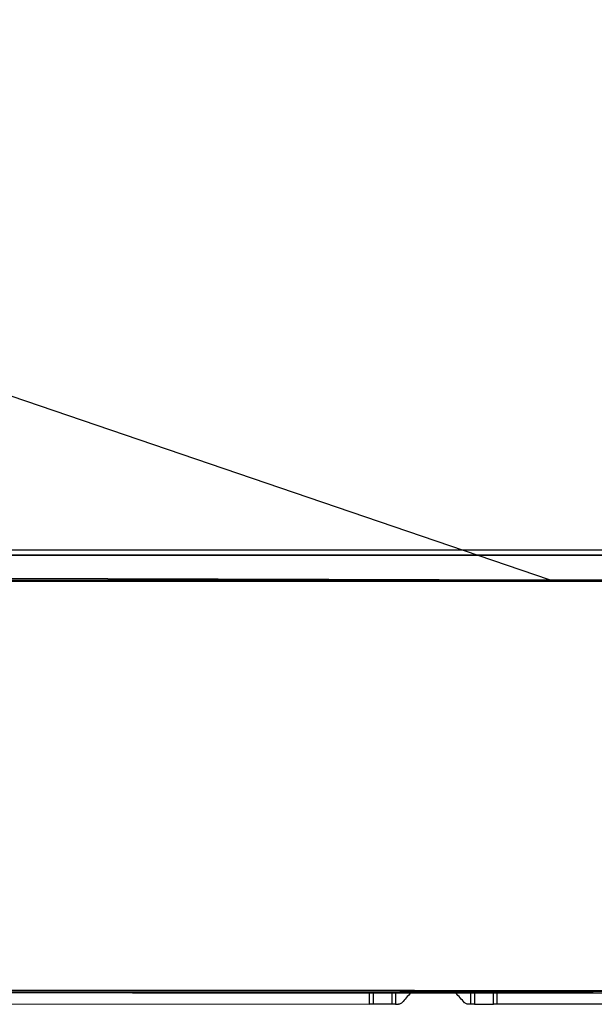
# Model space of a CAD drawing. Header units: millimetres. Extents: x -424979 to 718034, y -72486 to 344972.
# Tile 175 of 256: x 561657 to 562269, y 145152 to 146200. Entities that reach past the tile are written whole.
import ezdxf
from ezdxf import colors
from ezdxf.entities.mleader import LeaderData, LeaderLine
from ezdxf.math import Vec2, Vec3
from ezdxf.xclip import XClip

# ---------------------------------------------------------------- set-up
doc = ezdxf.new("R2010")
doc.units = ezdxf.units.MM
doc.header["$MEASUREMENT"] = 0
doc.header["$XCLIPFRAME"] = 0
doc.layers.add('IS_KLIM Opis_Średnice', color=7, linetype='Continuous', lineweight=9)
doc.layers.add('SKAN - RZUT_7_0_Nr_pióra__1', color=7, linetype='Continuous', lineweight=13)
doc.layers.add('IS_KLIM_urządzenia', color=3, linetype='Continuous')
doc.layers.add('Rysunki i obrazki', color=7, linetype='Continuous')
picture_1 = doc.add_image_def('image7.tif', size_in_pixel=(14115, 7016))

# ---------------------------------------------------------------- blocks, each defined once
blk = doc.blocks.new('Rysunek_7_7', base_point=(-247133.1, 120862.7))
at = {"layer": 'SKAN - RZUT_7_0_Nr_pióra__1', "color": 7, "lineweight": 13}
image = blk.add_image(picture_1, insert=(-306883.1, 91162.7), size_in_units=(119499.9, 59400), dxfattribs=at)
image.set_boundary_path([(-0.5, -0.5), (14114.5, 7015.5)])
blk = doc.blocks.new('G$CFEA986A8')
at = {"layer": 'IS_KLIM_urządzenia', "linetype": 'Continuous'}
for p, q in [((303.61, 201.26), (507.43, 201.26)), ((507.43, 196.29), (507.43, 201.26)), ((507.43, 201.26), (508.86, 201.26)), ((508.86, 201.26), (508.86, 196.29)), ((517.34, 201.26), (508.86, 201.26)), ((553.81, 201.26), (562.34, 201.26)), ((562.34, 196.29), (562.34, 201.26)), ((562.34, 201.26), (563.89, 201.26)), ((563.89, 201.26), (563.89, 196.29)), ((902.57, 201.14), (563.89, 201.26)), ((46.52, 13.96), (921.55, 13.84)), ((48.58, 13.7), (919.48, 13.58)), ((919.48, 13.06), (48.58, 13.18)), ((58.73, 0), (909.33, -0.12)), ((58.74, 2.46), (909.33, 2.34)), ((909.33, 1.87), (58.74, 1.98))]:
    blk.add_line(p, q, dxfattribs=at)
for points in [[(517.34, 196.29), (517.34, 197.95), (517.34, 199.6), (517.34, 201.26)], [(517.34, 201.26), (517.88, 201.26), (518.41, 201.26), (518.95, 201.26)], [(518.95, 201.26), (518.95, 199.6), (518.95, 197.95), (518.95, 196.29)], [(552.42, 196.29), (552.42, 197.95), (552.42, 199.6), (552.42, 201.26)], [(552.42, 201.26), (552.88, 201.26), (553.35, 201.26), (553.81, 201.26)], [(553.81, 201.26), (553.81, 199.6), (553.81, 197.95), (553.81, 196.29)], [(521.74, 200.61), (523.05, 199.17), (524.37, 197.73), (525.69, 196.29)], [(448.64, 196.29), (505.06, 196.29), (561.48, 196.29), (772.5, 196.17)], [(772.5, 196.12), (561.48, 196.24), (505.06, 196.24), (448.64, 196.24)], [(772.5, 195.01), (561.48, 195.13), (505.06, 195.13), (448.64, 195.13)]]:
    blk.add_open_spline(points, degree=3, dxfattribs=at)
for points, knots in [([(518.95, 201.26), (519.03, 201.26), (519.12, 201.26), (519.56, 201.26), (519.91, 201.26), (520.26, 201.26)], [0, 0, 0, 0, 0.194122, 0.194122, 1, 1, 1, 1]), ([(520.26, 201.26), (520.26, 201.26), (520.26, 201.26), (520.49, 201.26), (520.71, 201.22), (521.14, 201.07), (521.34, 200.96), (521.59, 200.76), (521.67, 200.69), (521.74, 200.61)], [0, 0, 0, 0, 0.00085, 0.00085, 0.407375, 0.407375, 0.813931, 0.813931, 1, 1, 1, 1]), ([(549.52, 200.59), (549.52, 200.59), (549.52, 200.59), (549.67, 200.76), (549.84, 200.9), (550.24, 201.12), (550.45, 201.19), (550.79, 201.25), (550.9, 201.26), (551.01, 201.26)], [0, 0, 0, 0, 0.000385, 0.000385, 0.399729, 0.399729, 0.799094, 0.799094, 1, 1, 1, 1]), ([(552.42, 201.26), (552.3, 201.26), (552.18, 201.26), (551.71, 201.26), (551.36, 201.26), (551.01, 201.26)], [0, 0, 0, 0, 0.251852, 0.251852, 1, 1, 1, 1]), ([(545.7, 196.29), (545.7, 196.29), (545.7, 196.29), (546.97, 197.72), (548.25, 199.16), (549.52, 200.59)], [0, 0, 0, 0, 0.000133, 0.000133, 1, 1, 1, 1]), ([(448.64, 195.58), (499.41, 195.58), (550.18, 195.58), (761.2, 195.46), (766.85, 195.46), (772.5, 195.46)], [0, 0, 0, 0, 0.899861, 0.899861, 1, 1, 1, 1])]:
    blk.add_open_spline(points, degree=3, knots=knots, dxfattribs=at)

msp = doc.modelspace()

# ---------------------------------------------------------------- block references
at = {"layer": 'IS_KLIM_urządzenia', "xscale": 2.4, "yscale": 2.4, "zscale": 2.4, "rotation": 179.9922287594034}
msp.add_blockref('G$CFEA986A8', (563382.6, 145634.9), dxfattribs=at)
at = {"layer": 'Rysunki i obrazki', "color": 151, "linetype": 'Continuous', "lineweight": 20, "true_color": 0x80c2ff}
ref = msp.add_blockref('Rysunek_7_7', (578150.8, 164030.1), dxfattribs=at)
XClip(ref).set_block_clipping_path([(-306883.0907464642, 91162.6626359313), (-187383.1463020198, 150562.679302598)])

# ---------------------------------------------------------------- next in the draw order: leaders
at = {"layer": 'IS_KLIM Opis_Średnice', "ltscale": 30}
ml = msp.add_multileader_mtext('Standard', dxfattribs=at)
ml.set_content('{\\fArial|b0|i0|c238|p0;\\C7;Odprowadzenie skroplin (przewód tłoczny) od klimatyzatora zastosować pompkę skroplin. W związku z brakiiem w pobliżu istenijącego pionu kanalizacyji sanitarnej skropliny z klimatyzacji zaleca się odprowadzić na zewnątrz budynku. W tym celu należy zamontować rurę odpływową, która skieruje wodę do rynny lub specjalnego zbiornika. Należy pamiętać o regularnym opróżnianiu zbiornika, aby zapobiec jego przepełnieniu. Ustalić bezpośrednio z Inwestrem podczas  robót budowlanych.  }', color=256)
ml.set_leader_properties()
ml.build(insert=Vec2(0, 0))
ml.multileader.update_dxf_attribs({"text_left_attachment_type": 6, "text_right_attachment_type": 6, "dogleg_length": 0.36})
ctx = ml.context
ctx.base_point, ctx.char_height, ctx.plane_origin, ctx.plane_y_axis = Vec3(540141.1, 149387.1), 250, Vec3(549800.9, 156171.9), Vec3(0, -1)
ctx.left_attachment, ctx.right_attachment = 6, 6
notes = []
notes.append((ctx, [(0, (1, 1, 0), (551133.3, 149387.1), (-1, 0), 0.36, [(1, [(552382.5, 145635.2), (562220.9, 145603.5)], 256, [])])]))
ctx.mtext.insert, ctx.mtext.width, ctx.mtext.flow_direction = Vec3(540143.1, 149710.6), 11099.971, 5
ctx.mtext.has_bg_fill, ctx.mtext.bg_color, ctx.mtext.bg_scale_factor, ctx.mtext.bg_transparency, ctx.mtext.use_window_bg_color = 1, -939524096, 1.5, 0, 1
for ctx, leaders in notes:
    for number, flags, end, landing, length, lines in leaders:
        leader = LeaderData()
        leader.index, (leader.has_last_leader_line, leader.has_dogleg_vector, leader.attachment_direction) = number, flags
        leader.last_leader_point, leader.dogleg_vector, leader.dogleg_length = Vec3(end), Vec3(landing), length
        for number, points, colour, breaks in lines:
            line = LeaderLine()
            line.index, line.vertices, line.color, line.breaks = number, Vec3.list(points), colors.encode_raw_color(colour), breaks
            leader.lines.append(line)
        ctx.leaders.append(leader)

doc.saveas('drawing.dxf')
